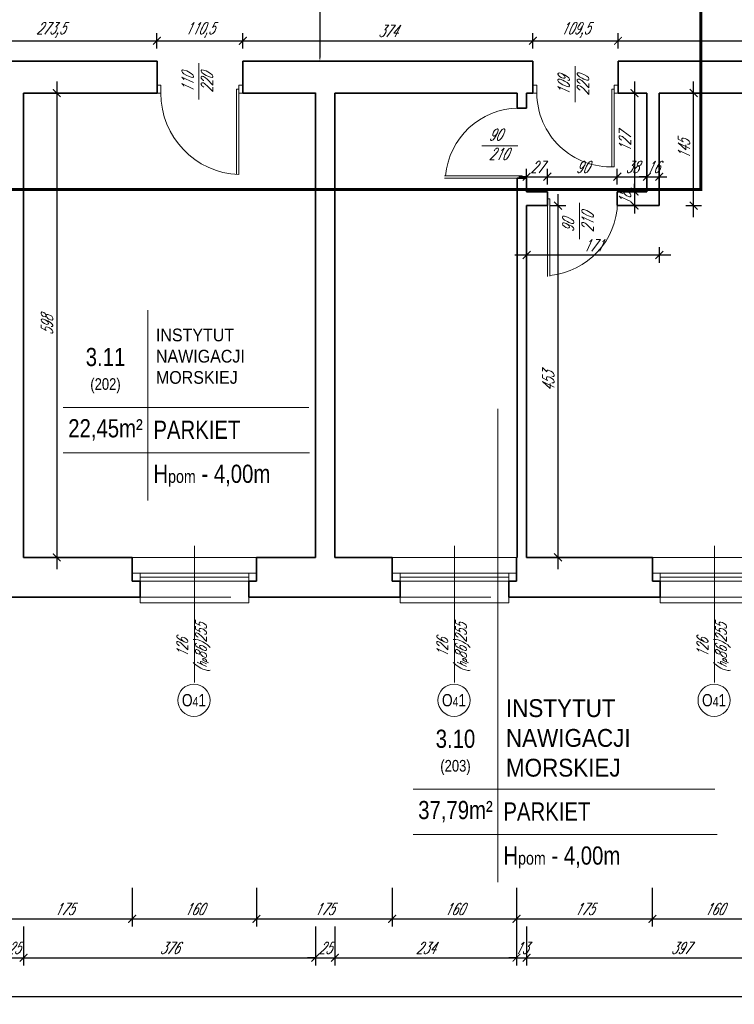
# Model space of a CAD drawing. Header units: millimetres. Extents: x 402 to 79005, y -7782 to 89952.
# Tile 57 of 256: x 25926 to 26847, y 13392 to 14660. Entities that reach past the tile are written whole.
import ezdxf

# ---------------------------------------------------------------- set-up
doc = ezdxf.new("R2010")
doc.units = ezdxf.units.MM
doc.header["$LTSCALE"] = 10
doc.linetypes.add('DASHED', pattern=[19.05, 12.7, -6.35])
doc.layers.get('0').update_dxf_attribs({"lineweight": 0})
doc.layers.get('Defpoints').update_dxf_attribs({"color": 253})
for name, color, linetype, lineweight in [('01 parter - ściany', 253, 'Continuous', 35), ('03-01_okna', 253, 'Continuous', 15), ('03_drzwi', 253, 'Continuous', 15), ('04-1_widok', 253, 'Continuous', 5), ('05-01_wymiary', 253, 'Continuous', 5), ('05-03_opis', 253, 'Continuous', 5), ('0_A_GRANICA OPRACOWANIA', 1, 'Continuous', 0), ('0_A_WYMIAROWANIE', 1, 'Continuous', 5)]:
    doc.layers.add(name, color=color, linetype=linetype, lineweight=lineweight)
doc.styles.add('ariel', font='ARIAL.TTF', dxfattribs={"width": 0.8})
doc.styles.add('ariel_wym', font='simplex.shx', dxfattribs={"width": 0.65, "oblique": 25})
doc.styles.add('SIMPLEXD', font='simplex.shx', dxfattribs={"width": 0.6})
doc.dimstyles.new('1-100', dxfattribs={"dimtxt": 16, "dimasz": 5, "dimexe": 0, "dimexo": 0, "dimgap": 5, "dimtad": 1, "dimdec": 1, "dimtxsty": 'SIMPLEXD', "dimcen": 5, "dimclrt": 256, "dimadec": 0, "dimazin": 0, "dimtfac": 1, "dimtdec": 0, "dimtix": 1, "dimtmove": 1, "dimatfit": 3, "dimldrblk": 'LP', "dimfxl": 0, "dimarcsym": 0})
doc.dimstyles.new('ariel 50', dxfattribs={"dimtxt": 15, "dimasz": 10, "dimexe": 10, "dimexo": 0, "dimgap": 5, "dimtad": 1, "dimdec": 1, "dimrnd": 0.5, "dimtxsty": 'ariel_wym', "dimblk": 'ARCHTICK', "dimcen": 2.5, "dimdle": 15, "dimazin": 0, "dimtfac": 1, "dimtdec": 1, "dimtix": 1, "dimtmove": 0, "dimatfit": 3, "dimldrblk": 'DOT', "dimfxl": 0, "dimarcsym": 0})
doc.dimstyles.new('ariel 50 wnętrze', dxfattribs={"dimtxt": 15, "dimasz": 10, "dimexe": 10, "dimexo": 0, "dimgap": 5, "dimtad": 1, "dimdec": 1, "dimrnd": 0.5, "dimtxsty": 'ariel_wym', "dimblk": 'ARCHTICK', "dimcen": 2.5, "dimdle": 15, "dimazin": 0, "dimtfac": 1, "dimtdec": 1, "dimtix": 1, "dimtmove": 0, "dimatfit": 3, "dimldrblk": 'DOT', "dimfxl": 0, "dimarcsym": 0})

# ---------------------------------------------------------------- blocks, each defined once
blk = doc.blocks.new('_ArchTick')
at = {"color": 0, "linetype": 'ByBlock', "const_width": 0.15}
blk.add_lwpolyline([(-0.5, -0.5), (0.5, 0.5)], dxfattribs=at)
blk = doc.blocks.new('*D3103')
at = {"layer": '05-01_wymiary', "color": 0, "lineweight": -2}
for p, q in [((25896.2, 13541.9), (25896.2, 13491.9)), ((26071.2, 13541.9), (26071.2, 13491.9)), ((25881.2, 13501.9), (26086.2, 13501.9))]:
    blk.add_line(p, q, dxfattribs=at)
at = {"layer": 'Defpoints', "color": 0, "lineweight": 0}
for p in [(25896.2, 13967.4), (26071.2, 13967.4), (26071.2, 13501.9)]:
    blk.add_point(p, dxfattribs=at)
at = {"layer": '05-01_wymiary', "color": 0, "lineweight": -2, "xscale": 10, "yscale": 10, "zscale": 10, "rotation": 180}
blk.add_blockref('_ArchTick', (25896.2, 13501.9), dxfattribs=at)
at = {"layer": '05-01_wymiary', "color": 0, "lineweight": -2, "xscale": 10, "yscale": 10, "zscale": 10}
blk.add_blockref('_ArchTick', (26071.2, 13501.9), dxfattribs=at)
at = {"layer": '05-01_wymiary', "color": 0, "insert": (25983.7, 13514.4), "char_height": 15, "attachment_point": 5, "style": 'ariel_wym'}
blk.add_mtext('175', dxfattribs=at)
blk = doc.blocks.new('_Dot')
at = {"color": 0, "linetype": 'ByBlock', "lineweight": -2}
blk.add_line((-0.5, 0), (-1, 0), dxfattribs=at)
at = {"color": 0, "linetype": 'ByBlock', "const_width": 0.5}
blk.add_lwpolyline([(-0.25, 0, 1), (0.25, 0, 1)], format="xyb", close=True, dxfattribs=at)
blk = doc.blocks.new('*D3104')
at = {"layer": '05-01_wymiary', "color": 0, "lineweight": -2}
for p, q in [((26071.2, 13541.9), (26071.2, 13491.9)), ((26231.2, 13541.9), (26231.2, 13491.9)), ((26056.2, 13501.9), (26246.2, 13501.9))]:
    blk.add_line(p, q, dxfattribs=at)
at = {"layer": 'Defpoints', "color": 0, "lineweight": 0}
for p in [(26071.2, 13967.4), (26231.2, 13967.4), (26231.2, 13501.9)]:
    blk.add_point(p, dxfattribs=at)
at = {"layer": '05-01_wymiary', "color": 0, "lineweight": -2, "xscale": 10, "yscale": 10, "zscale": 10, "rotation": 180}
blk.add_blockref('_ArchTick', (26071.2, 13501.9), dxfattribs=at)
at = {"layer": '05-01_wymiary', "color": 0, "lineweight": -2, "xscale": 10, "yscale": 10, "zscale": 10}
blk.add_blockref('_ArchTick', (26231.2, 13501.9), dxfattribs=at)
at = {"layer": '05-01_wymiary', "color": 0, "insert": (26151.2, 13514.4), "char_height": 15, "attachment_point": 5, "style": 'ariel_wym'}
blk.add_mtext('160', dxfattribs=at)
blk = doc.blocks.new('*D3105')
at = {"layer": '05-01_wymiary', "color": 0, "lineweight": -2}
for p, q in [((26231.2, 13541.9), (26231.2, 13491.9)), ((26406.2, 13541.9), (26406.2, 13491.9)), ((26216.2, 13501.9), (26421.2, 13501.9))]:
    blk.add_line(p, q, dxfattribs=at)
at = {"layer": 'Defpoints', "color": 0, "lineweight": 0}
for p in [(26231.2, 13967.4), (26406.2, 13967.4), (26406.2, 13501.9)]:
    blk.add_point(p, dxfattribs=at)
at = {"layer": '05-01_wymiary', "color": 0, "lineweight": -2, "xscale": 10, "yscale": 10, "zscale": 10, "rotation": 180}
blk.add_blockref('_ArchTick', (26231.2, 13501.9), dxfattribs=at)
at = {"layer": '05-01_wymiary', "color": 0, "lineweight": -2, "xscale": 10, "yscale": 10, "zscale": 10}
blk.add_blockref('_ArchTick', (26406.2, 13501.9), dxfattribs=at)
at = {"layer": '05-01_wymiary', "color": 0, "insert": (26318.7, 13514.4), "char_height": 15, "attachment_point": 5, "style": 'ariel_wym'}
blk.add_mtext('175', dxfattribs=at)
blk = doc.blocks.new('*D3106')
at = {"layer": '05-01_wymiary', "color": 0, "lineweight": -2}
for p, q in [((26406.2, 13541.9), (26406.2, 13491.9)), ((26566.2, 13541.9), (26566.2, 13491.9)), ((26391.2, 13501.9), (26581.2, 13501.9))]:
    blk.add_line(p, q, dxfattribs=at)
at = {"layer": 'Defpoints', "color": 0, "lineweight": 0}
for p in [(26406.2, 13967.4), (26566.2, 13967.4), (26566.2, 13501.9)]:
    blk.add_point(p, dxfattribs=at)
at = {"layer": '05-01_wymiary', "color": 0, "lineweight": -2, "xscale": 10, "yscale": 10, "zscale": 10, "rotation": 180}
blk.add_blockref('_ArchTick', (26406.2, 13501.9), dxfattribs=at)
at = {"layer": '05-01_wymiary', "color": 0, "lineweight": -2, "xscale": 10, "yscale": 10, "zscale": 10}
blk.add_blockref('_ArchTick', (26566.2, 13501.9), dxfattribs=at)
at = {"layer": '05-01_wymiary', "color": 0, "insert": (26486.2, 13514.4), "char_height": 15, "attachment_point": 5, "style": 'ariel_wym'}
blk.add_mtext('160', dxfattribs=at)
blk = doc.blocks.new('*D3107')
at = {"layer": '05-01_wymiary', "color": 0, "lineweight": -2}
for p, q in [((26566.2, 13541.9), (26566.2, 13491.9)), ((26741.2, 13541.9), (26741.2, 13491.9)), ((26551.2, 13501.9), (26756.2, 13501.9))]:
    blk.add_line(p, q, dxfattribs=at)
at = {"layer": 'Defpoints', "color": 0, "lineweight": 0}
for p in [(26566.2, 13967.4), (26741.2, 13967.4), (26741.2, 13501.9)]:
    blk.add_point(p, dxfattribs=at)
at = {"layer": '05-01_wymiary', "color": 0, "lineweight": -2, "xscale": 10, "yscale": 10, "zscale": 10, "rotation": 180}
blk.add_blockref('_ArchTick', (26566.2, 13501.9), dxfattribs=at)
at = {"layer": '05-01_wymiary', "color": 0, "lineweight": -2, "xscale": 10, "yscale": 10, "zscale": 10}
blk.add_blockref('_ArchTick', (26741.2, 13501.9), dxfattribs=at)
at = {"layer": '05-01_wymiary', "color": 0, "insert": (26653.7, 13514.4), "char_height": 15, "attachment_point": 5, "style": 'ariel_wym'}
blk.add_mtext('175', dxfattribs=at)
blk = doc.blocks.new('*D3108')
at = {"layer": '05-01_wymiary', "color": 0, "lineweight": -2}
for p, q in [((26741.2, 13541.9), (26741.2, 13491.9)), ((26901.2, 13541.9), (26901.2, 13491.9)), ((26726.2, 13501.9), (26916.2, 13501.9))]:
    blk.add_line(p, q, dxfattribs=at)
at = {"layer": 'Defpoints', "color": 0, "lineweight": 0}
for p in [(26741.2, 13967.4), (26901.2, 13967.4), (26901.2, 13501.9)]:
    blk.add_point(p, dxfattribs=at)
at = {"layer": '05-01_wymiary', "color": 0, "lineweight": -2, "xscale": 10, "yscale": 10, "zscale": 10, "rotation": 180}
blk.add_blockref('_ArchTick', (26741.2, 13501.9), dxfattribs=at)
at = {"layer": '05-01_wymiary', "color": 0, "lineweight": -2, "xscale": 10, "yscale": 10, "zscale": 10}
blk.add_blockref('_ArchTick', (26901.2, 13501.9), dxfattribs=at)
at = {"layer": '05-01_wymiary', "color": 0, "insert": (26821.2, 13514.4), "char_height": 15, "attachment_point": 5, "style": 'ariel_wym'}
blk.add_mtext('160', dxfattribs=at)
blk = doc.blocks.new('*D3128')
at = {"layer": '05-01_wymiary', "color": 0, "lineweight": -2}
for p, q in [((25906.2, 13491.9), (25906.2, 13441.9)), ((25931.2, 13491.9), (25931.2, 13441.9)), ((25906.2, 13451.9), (25896.2, 13451.9)), ((25906.2, 13451.9), (25931.2, 13451.9)), ((25931.2, 13451.9), (25941.2, 13451.9))]:
    blk.add_line(p, q, dxfattribs=at)
at = {"layer": 'Defpoints', "color": 0, "lineweight": 0}
for p in [(25906.2, 13967.4), (25931.2, 13967.4), (25931.2, 13451.9)]:
    blk.add_point(p, dxfattribs=at)
at = {"layer": '05-01_wymiary', "color": 0, "lineweight": -2, "xscale": 10, "yscale": 10, "zscale": 10}
blk.add_blockref('_ArchTick', (25906.2, 13451.9), dxfattribs=at)
at = {"layer": '05-01_wymiary', "color": 0, "lineweight": -2, "xscale": 10, "yscale": 10, "zscale": 10, "rotation": 180}
blk.add_blockref('_ArchTick', (25931.2, 13451.9), dxfattribs=at)
at = {"layer": '05-01_wymiary', "color": 0, "insert": (25918.7, 13464.4), "char_height": 15, "attachment_point": 5, "style": 'ariel_wym'}
blk.add_mtext('25', dxfattribs=at)
blk = doc.blocks.new('*D3129')
at = {"layer": '05-01_wymiary', "color": 0, "lineweight": -2}
for p, q in [((25931.2, 13491.9), (25931.2, 13441.9)), ((26307.2, 13491.9), (26307.2, 13441.9)), ((25916.2, 13451.9), (26322.2, 13451.9))]:
    blk.add_line(p, q, dxfattribs=at)
at = {"layer": 'Defpoints', "color": 0, "lineweight": 0}
for p in [(25931.2, 13967.4), (26307.2, 13967.4), (26307.2, 13451.9)]:
    blk.add_point(p, dxfattribs=at)
at = {"layer": '05-01_wymiary', "color": 0, "lineweight": -2, "xscale": 10, "yscale": 10, "zscale": 10, "rotation": 180}
blk.add_blockref('_ArchTick', (25931.2, 13451.9), dxfattribs=at)
at = {"layer": '05-01_wymiary', "color": 0, "lineweight": -2, "xscale": 10, "yscale": 10, "zscale": 10}
blk.add_blockref('_ArchTick', (26307.2, 13451.9), dxfattribs=at)
at = {"layer": '05-01_wymiary', "color": 0, "insert": (26119.2, 13464.4), "char_height": 15, "attachment_point": 5, "style": 'ariel_wym'}
blk.add_mtext('376', dxfattribs=at)
blk = doc.blocks.new('*D3130')
at = {"layer": '05-01_wymiary', "color": 0, "lineweight": -2}
for p, q in [((26307.2, 13491.9), (26307.2, 13441.9)), ((26332.2, 13491.9), (26332.2, 13441.9)), ((26307.2, 13451.9), (26297.2, 13451.9)), ((26307.2, 13451.9), (26332.2, 13451.9)), ((26332.2, 13451.9), (26342.2, 13451.9))]:
    blk.add_line(p, q, dxfattribs=at)
at = {"layer": 'Defpoints', "color": 0, "lineweight": 0}
for p in [(26307.2, 13967.4), (26332.2, 13967.4), (26332.2, 13451.9)]:
    blk.add_point(p, dxfattribs=at)
at = {"layer": '05-01_wymiary', "color": 0, "lineweight": -2, "xscale": 10, "yscale": 10, "zscale": 10}
blk.add_blockref('_ArchTick', (26307.2, 13451.9), dxfattribs=at)
at = {"layer": '05-01_wymiary', "color": 0, "lineweight": -2, "xscale": 10, "yscale": 10, "zscale": 10, "rotation": 180}
blk.add_blockref('_ArchTick', (26332.2, 13451.9), dxfattribs=at)
at = {"layer": '05-01_wymiary', "color": 0, "insert": (26319.7, 13464.4), "char_height": 15, "attachment_point": 5, "style": 'ariel_wym'}
blk.add_mtext('25', dxfattribs=at)
blk = doc.blocks.new('*D3131')
at = {"layer": '05-01_wymiary', "color": 0, "lineweight": -2}
for p, q in [((26332.2, 13491.9), (26332.2, 13441.9)), ((26566.2, 13491.9), (26566.2, 13441.9)), ((26317.2, 13451.9), (26581.2, 13451.9))]:
    blk.add_line(p, q, dxfattribs=at)
at = {"layer": 'Defpoints', "color": 0, "lineweight": 0}
for p in [(26332.2, 13967.4), (26566.2, 13967.4), (26566.2, 13451.9)]:
    blk.add_point(p, dxfattribs=at)
at = {"layer": '05-01_wymiary', "color": 0, "lineweight": -2, "xscale": 10, "yscale": 10, "zscale": 10, "rotation": 180}
blk.add_blockref('_ArchTick', (26332.2, 13451.9), dxfattribs=at)
at = {"layer": '05-01_wymiary', "color": 0, "lineweight": -2, "xscale": 10, "yscale": 10, "zscale": 10}
blk.add_blockref('_ArchTick', (26566.2, 13451.9), dxfattribs=at)
at = {"layer": '05-01_wymiary', "color": 0, "insert": (26449.2, 13464.4), "char_height": 15, "attachment_point": 5, "style": 'ariel_wym'}
blk.add_mtext('234', dxfattribs=at)
blk = doc.blocks.new('*D3132')
at = {"layer": '05-01_wymiary', "color": 0, "lineweight": -2}
for p, q in [((26566.2, 13491.9), (26566.2, 13441.9)), ((26579.2, 13491.9), (26579.2, 13441.9)), ((26566.2, 13451.9), (26556.2, 13451.9)), ((26566.2, 13451.9), (26579.2, 13451.9)), ((26579.2, 13451.9), (26589.2, 13451.9))]:
    blk.add_line(p, q, dxfattribs=at)
at = {"layer": 'Defpoints', "color": 0, "lineweight": 0}
for p in [(26566.2, 13967.4), (26579.2, 13967.4), (26579.2, 13451.9)]:
    blk.add_point(p, dxfattribs=at)
at = {"layer": '05-01_wymiary', "color": 0, "lineweight": -2, "xscale": 10, "yscale": 10, "zscale": 10}
blk.add_blockref('_ArchTick', (26566.2, 13451.9), dxfattribs=at)
at = {"layer": '05-01_wymiary', "color": 0, "lineweight": -2, "xscale": 10, "yscale": 10, "zscale": 10, "rotation": 180}
blk.add_blockref('_ArchTick', (26579.2, 13451.9), dxfattribs=at)
at = {"layer": '05-01_wymiary', "color": 0, "insert": (26572.7, 13464.4), "char_height": 15, "attachment_point": 5, "style": 'ariel_wym'}
blk.add_mtext('13', dxfattribs=at)
blk = doc.blocks.new('*D3133')
at = {"layer": '05-01_wymiary', "color": 0, "lineweight": -2}
for p, q in [((26579.2, 13491.9), (26579.2, 13441.9)), ((26976.2, 13491.9), (26976.2, 13441.9)), ((26564.2, 13451.9), (26991.2, 13451.9))]:
    blk.add_line(p, q, dxfattribs=at)
at = {"layer": 'Defpoints', "color": 0, "lineweight": 0}
for p in [(26579.2, 13967.4), (26976.2, 13967.4), (26976.2, 13451.9)]:
    blk.add_point(p, dxfattribs=at)
at = {"layer": '05-01_wymiary', "color": 0, "lineweight": -2, "xscale": 10, "yscale": 10, "zscale": 10, "rotation": 180}
blk.add_blockref('_ArchTick', (26579.2, 13451.9), dxfattribs=at)
at = {"layer": '05-01_wymiary', "color": 0, "lineweight": -2, "xscale": 10, "yscale": 10, "zscale": 10}
blk.add_blockref('_ArchTick', (26976.2, 13451.9), dxfattribs=at)
at = {"layer": '05-01_wymiary', "color": 0, "insert": (26777.7, 13464.4), "char_height": 15, "attachment_point": 5, "style": 'ariel_wym'}
blk.add_mtext('397', dxfattribs=at)
blk = doc.blocks.new('*D3139')
at = {"layer": '05-01_wymiary', "color": 0, "lineweight": -2}
for p, q in [((22059.7, 13441.9), (22059.7, 13391.9)), ((27712.5, 13441.9), (27712.5, 13391.9)), ((22044.7, 13401.9), (27727.5, 13401.9))]:
    blk.add_line(p, q, dxfattribs=at)
at = {"layer": 'Defpoints', "color": 0, "lineweight": 0}
for p in [(22059.7, 13988.5), (27712.5, 13916.4), (27712.5, 13401.9)]:
    blk.add_point(p, dxfattribs=at)
at = {"layer": '05-01_wymiary', "color": 0, "lineweight": -2, "xscale": 10, "yscale": 10, "zscale": 10, "rotation": 180}
blk.add_blockref('_ArchTick', (22059.7, 13401.9), dxfattribs=at)
at = {"layer": '05-01_wymiary', "color": 0, "lineweight": -2, "xscale": 10, "yscale": 10, "zscale": 10}
blk.add_blockref('_ArchTick', (27712.5, 13401.9), dxfattribs=at)
at = {"layer": '05-01_wymiary', "color": 0, "insert": (24886.1, 13414.4), "char_height": 15, "attachment_point": 5, "style": 'ariel_wym'}
blk.add_mtext('5653', dxfattribs=at)
blk = doc.blocks.new('*D2665')
at = {"layer": '05-01_wymiary', "color": 0, "lineweight": -2}
for p, q in [((25829.5, 14622.7), (25829.5, 14642.7)), ((26103.1, 14622.7), (26103.1, 14642.7)), ((25814.5, 14632.7), (26118.1, 14632.7))]:
    blk.add_line(p, q, dxfattribs=at)
at = {"layer": 'Defpoints', "color": 0, "lineweight": 0}
for p in [(26103.1, 14632.7), (25829.5, 14606.4), (26103.1, 14606.4)]:
    blk.add_point(p, dxfattribs=at)
at = {"layer": '05-01_wymiary', "color": 0, "lineweight": -2, "xscale": 10, "yscale": 10, "zscale": 10, "rotation": 180}
blk.add_blockref('_ArchTick', (25829.5, 14632.7), dxfattribs=at)
at = {"layer": '05-01_wymiary', "color": 0, "lineweight": -2, "xscale": 10, "yscale": 10, "zscale": 10}
blk.add_blockref('_ArchTick', (26103.1, 14632.7), dxfattribs=at)
at = {"layer": '05-01_wymiary', "color": 0, "insert": (25966.3, 14646.6), "char_height": 15, "attachment_point": 5, "style": 'ariel_wym'}
blk.add_mtext('273,5', dxfattribs=at)
blk = doc.blocks.new('*D2666')
at = {"layer": '05-01_wymiary', "color": 0, "lineweight": -2}
for p, q in [((26103.1, 14622.7), (26103.1, 14642.7)), ((26213.6, 14622.7), (26213.6, 14642.7)), ((26088.1, 14632.7), (26228.6, 14632.7))]:
    blk.add_line(p, q, dxfattribs=at)
at = {"layer": 'Defpoints', "color": 0, "lineweight": 0}
for p in [(26213.6, 14632.7), (26103.1, 14606.4), (26213.6, 14606.4)]:
    blk.add_point(p, dxfattribs=at)
at = {"layer": '05-01_wymiary', "color": 0, "lineweight": -2, "xscale": 10, "yscale": 10, "zscale": 10, "rotation": 180}
blk.add_blockref('_ArchTick', (26103.1, 14632.7), dxfattribs=at)
at = {"layer": '05-01_wymiary', "color": 0, "lineweight": -2, "xscale": 10, "yscale": 10, "zscale": 10}
blk.add_blockref('_ArchTick', (26213.6, 14632.7), dxfattribs=at)
at = {"layer": '05-01_wymiary', "color": 0, "insert": (26158.4, 14646.6), "char_height": 15, "attachment_point": 5, "style": 'ariel_wym'}
blk.add_mtext('110,5', dxfattribs=at)
blk = doc.blocks.new('*D2667')
at = {"layer": '05-01_wymiary', "color": 0, "lineweight": -2}
for p, q in [((26213.6, 14622.7), (26213.6, 14642.7)), ((26587.4, 14622.7), (26587.4, 14642.7)), ((26198.6, 14632.7), (26602.4, 14632.7))]:
    blk.add_line(p, q, dxfattribs=at)
at = {"layer": 'Defpoints', "color": 0, "lineweight": 0}
for p in [(26587.4, 14632.7), (26213.6, 14606.4), (26587.4, 14606.4)]:
    blk.add_point(p, dxfattribs=at)
at = {"layer": '05-01_wymiary', "color": 0, "lineweight": -2, "xscale": 10, "yscale": 10, "zscale": 10, "rotation": 180}
blk.add_blockref('_ArchTick', (26213.6, 14632.7), dxfattribs=at)
at = {"layer": '05-01_wymiary', "color": 0, "lineweight": -2, "xscale": 10, "yscale": 10, "zscale": 10}
blk.add_blockref('_ArchTick', (26587.4, 14632.7), dxfattribs=at)
at = {"layer": '05-01_wymiary', "color": 0, "insert": (26400.5, 14645.2), "char_height": 15, "attachment_point": 5, "style": 'ariel_wym'}
blk.add_mtext('374', dxfattribs=at)
blk = doc.blocks.new('*D2668')
at = {"layer": '05-01_wymiary', "color": 0, "lineweight": -2}
for p, q in [((26587.4, 14622.7), (26587.4, 14642.7)), ((26697, 14622.7), (26697, 14642.7)), ((26572.4, 14632.7), (26712, 14632.7))]:
    blk.add_line(p, q, dxfattribs=at)
at = {"layer": 'Defpoints', "color": 0, "lineweight": 0}
for p in [(26697, 14632.7), (26587.4, 14606.4), (26697, 14606.4)]:
    blk.add_point(p, dxfattribs=at)
at = {"layer": '05-01_wymiary', "color": 0, "lineweight": -2, "xscale": 10, "yscale": 10, "zscale": 10, "rotation": 180}
blk.add_blockref('_ArchTick', (26587.4, 14632.7), dxfattribs=at)
at = {"layer": '05-01_wymiary', "color": 0, "lineweight": -2, "xscale": 10, "yscale": 10, "zscale": 10}
blk.add_blockref('_ArchTick', (26697, 14632.7), dxfattribs=at)
at = {"layer": '05-01_wymiary', "color": 0, "insert": (26642.2, 14646.6), "char_height": 15, "attachment_point": 5, "style": 'ariel_wym'}
blk.add_mtext('109,5', dxfattribs=at)
blk = doc.blocks.new('*D2669')
at = {"layer": '05-01_wymiary', "color": 0, "lineweight": -2}
for p, q in [((26697, 14622.7), (26697, 14642.7)), ((27405.2, 14622.7), (27405.2, 14642.7)), ((26682, 14632.7), (27420.2, 14632.7))]:
    blk.add_line(p, q, dxfattribs=at)
at = {"layer": 'Defpoints', "color": 0, "lineweight": 0}
for p in [(27405.2, 14632.7), (27405.2, 14616.4), (26697, 14606.4)]:
    blk.add_point(p, dxfattribs=at)
at = {"layer": '05-01_wymiary', "color": 0, "lineweight": -2, "xscale": 10, "yscale": 10, "zscale": 10, "rotation": 180}
blk.add_blockref('_ArchTick', (26697, 14632.7), dxfattribs=at)
at = {"layer": '05-01_wymiary', "color": 0, "lineweight": -2, "xscale": 10, "yscale": 10, "zscale": 10}
blk.add_blockref('_ArchTick', (27405.2, 14632.7), dxfattribs=at)
at = {"layer": '05-01_wymiary', "color": 0, "insert": (27051.1, 14645.2), "char_height": 15, "attachment_point": 5, "style": 'ariel_wym'}
blk.add_mtext('708', dxfattribs=at)
blk = doc.blocks.new('*D2680')
at = {"layer": '05-01_wymiary', "color": 0, "lineweight": -2}
for p, q in [((25973.9, 14580.4), (25973.9, 13952.4)), ((25963.9, 14565.4), (25983.9, 14565.4)), ((25963.9, 13967.4), (25983.9, 13967.4))]:
    blk.add_line(p, q, dxfattribs=at)
at = {"layer": 'Defpoints', "color": 0, "lineweight": 0}
for p in [(25931.2, 14565.4), (25931.2, 13967.4), (25973.9, 13967.4)]:
    blk.add_point(p, dxfattribs=at)
at = {"layer": '05-01_wymiary', "color": 0, "lineweight": -2, "xscale": 10, "yscale": 10, "zscale": 10}
for p, rotation in [((25973.9, 14565.4), 90), ((25973.9, 13967.4), 270)]:
    blk.add_blockref('_ArchTick', p, dxfattribs=dict(at, rotation=rotation))
at = {"layer": '05-01_wymiary', "color": 0, "insert": (25961.4, 14266.4), "char_height": 15, "attachment_point": 5, "rotation": 90, "style": 'ariel_wym'}
blk.add_mtext('598', dxfattribs=at)
blk = doc.blocks.new('*D2681')
at = {"layer": '05-01_wymiary', "color": 0, "lineweight": -2}
for p, q in [((26619.7, 13952.4), (26619.7, 14435.4)), ((26609.7, 14420.4), (26629.7, 14420.4)), ((26609.7, 13967.4), (26629.7, 13967.4))]:
    blk.add_line(p, q, dxfattribs=at)
at = {"layer": 'Defpoints', "color": 0, "lineweight": 0}
for p in [(26579.2, 14420.4), (26619.7, 14420.4), (26579.2, 13967.4)]:
    blk.add_point(p, dxfattribs=at)
at = {"layer": '05-01_wymiary', "color": 0, "lineweight": -2, "xscale": 10, "yscale": 10, "zscale": 10}
for p, rotation in [((26619.7, 14420.4), 90), ((26619.7, 13967.4), 270)]:
    blk.add_blockref('_ArchTick', p, dxfattribs=dict(at, rotation=rotation))
at = {"layer": '05-01_wymiary', "color": 0, "insert": (26607.2, 14193.9), "char_height": 15, "attachment_point": 5, "rotation": 90, "style": 'ariel_wym'}
blk.add_mtext('453', dxfattribs=at)
blk = doc.blocks.new('*D2682')
at = {"layer": '05-01_wymiary', "color": 0, "lineweight": -2}
for p, q in [((26579.2, 14457.7), (26569.2, 14457.7)), ((26579.2, 14447.7), (26579.2, 14467.7)), ((26579.2, 14457.7), (26606.1, 14457.7)), ((26606.1, 14447.7), (26606.1, 14467.7)), ((26606.1, 14457.7), (26616.1, 14457.7))]:
    blk.add_line(p, q, dxfattribs=at)
at = {"layer": 'Defpoints', "color": 0, "lineweight": 0}
for p in [(26606.1, 14457.7), (26579.2, 14420.4), (26606.1, 14420.4)]:
    blk.add_point(p, dxfattribs=at)
at = {"layer": '05-01_wymiary', "color": 0, "lineweight": -2, "xscale": 10, "yscale": 10, "zscale": 10}
blk.add_blockref('_ArchTick', (26579.2, 14457.7), dxfattribs=at)
at = {"layer": '05-01_wymiary', "color": 0, "lineweight": -2, "xscale": 10, "yscale": 10, "zscale": 10, "rotation": 180}
blk.add_blockref('_ArchTick', (26606.1, 14457.7), dxfattribs=at)
at = {"layer": '05-01_wymiary', "color": 0, "insert": (26592.6, 14470.2), "char_height": 15, "attachment_point": 5, "style": 'ariel_wym'}
blk.add_mtext('27', dxfattribs=at)
blk = doc.blocks.new('*D2683')
at = {"layer": '05-01_wymiary', "color": 0, "lineweight": -2}
for p, q in [((26591.1, 14457.7), (26711.1, 14457.7)), ((26606.1, 14447.7), (26606.1, 14467.7)), ((26696.1, 14447.7), (26696.1, 14467.7))]:
    blk.add_line(p, q, dxfattribs=at)
at = {"layer": 'Defpoints', "color": 0, "lineweight": 0}
for p in [(26696.1, 14457.7), (26696.1, 14438.4), (26606.1, 14420.4)]:
    blk.add_point(p, dxfattribs=at)
at = {"layer": '05-01_wymiary', "color": 0, "lineweight": -2, "xscale": 10, "yscale": 10, "zscale": 10, "rotation": 180}
blk.add_blockref('_ArchTick', (26606.1, 14457.7), dxfattribs=at)
at = {"layer": '05-01_wymiary', "color": 0, "lineweight": -2, "xscale": 10, "yscale": 10, "zscale": 10}
blk.add_blockref('_ArchTick', (26696.1, 14457.7), dxfattribs=at)
at = {"layer": '05-01_wymiary', "color": 0, "insert": (26651.1, 14470.2), "char_height": 15, "attachment_point": 5, "style": 'ariel_wym'}
blk.add_mtext('90', dxfattribs=at)
blk = doc.blocks.new('*D2684')
at = {"layer": '05-01_wymiary', "color": 0, "lineweight": -2}
for p, q in [((26681.1, 14457.7), (26749.2, 14457.7)), ((26696.1, 14447.7), (26696.1, 14467.7)), ((26734.2, 14447.7), (26734.2, 14467.7))]:
    blk.add_line(p, q, dxfattribs=at)
at = {"layer": 'Defpoints', "color": 0, "lineweight": 0}
for p in [(26734.2, 14457.7), (26696.1, 14438.4), (26734.2, 14438.4)]:
    blk.add_point(p, dxfattribs=at)
at = {"layer": '05-01_wymiary', "color": 0, "lineweight": -2, "xscale": 10, "yscale": 10, "zscale": 10, "rotation": 180}
blk.add_blockref('_ArchTick', (26696.1, 14457.7), dxfattribs=at)
at = {"layer": '05-01_wymiary', "color": 0, "lineweight": -2, "xscale": 10, "yscale": 10, "zscale": 10}
blk.add_blockref('_ArchTick', (26734.2, 14457.7), dxfattribs=at)
at = {"layer": '05-01_wymiary', "color": 0, "insert": (26715.1, 14470.2), "char_height": 15, "attachment_point": 5, "style": 'ariel_wym'}
blk.add_mtext('38', dxfattribs=at)
blk = doc.blocks.new('*D2685')
at = {"layer": '05-01_wymiary', "color": 0, "lineweight": -2}
for p, q in [((26734.2, 14457.7), (26724.2, 14457.7)), ((26734.2, 14447.7), (26734.2, 14467.7)), ((26734.2, 14457.7), (26750.1, 14457.7)), ((26750.1, 14447.7), (26750.1, 14467.7)), ((26750.1, 14457.7), (26760.1, 14457.7))]:
    blk.add_line(p, q, dxfattribs=at)
at = {"layer": 'Defpoints', "color": 0, "lineweight": 0}
for p in [(26750.1, 14457.7), (26734.2, 14438.4), (26750.1, 14420.4)]:
    blk.add_point(p, dxfattribs=at)
at = {"layer": '05-01_wymiary', "color": 0, "lineweight": -2, "xscale": 10, "yscale": 10, "zscale": 10}
blk.add_blockref('_ArchTick', (26734.2, 14457.7), dxfattribs=at)
at = {"layer": '05-01_wymiary', "color": 0, "lineweight": -2, "xscale": 10, "yscale": 10, "zscale": 10, "rotation": 180}
blk.add_blockref('_ArchTick', (26750.1, 14457.7), dxfattribs=at)
at = {"layer": '05-01_wymiary', "color": 0, "insert": (26742.1, 14470.2), "char_height": 15, "attachment_point": 5, "style": 'ariel_wym'}
blk.add_mtext('16', dxfattribs=at)
blk = doc.blocks.new('*D2686')
at = {"layer": '05-01_wymiary', "color": 0, "lineweight": -2}
for p, q in [((26718.3, 14580.4), (26718.3, 14423.4)), ((26728.3, 14565.4), (26708.3, 14565.4)), ((26728.3, 14438.4), (26708.3, 14438.4))]:
    blk.add_line(p, q, dxfattribs=at)
at = {"layer": 'Defpoints', "color": 0, "lineweight": 0}
for p in [(26734.2, 14565.4), (26718.3, 14438.4), (26734.2, 14438.4)]:
    blk.add_point(p, dxfattribs=at)
at = {"layer": '05-01_wymiary', "color": 0, "lineweight": -2, "xscale": 10, "yscale": 10, "zscale": 10}
for p, rotation in [((26718.3, 14565.4), 90), ((26718.3, 14438.4), 270)]:
    blk.add_blockref('_ArchTick', p, dxfattribs=dict(at, rotation=rotation))
at = {"layer": '05-01_wymiary', "color": 0, "insert": (26705.8, 14501.9), "char_height": 15, "attachment_point": 5, "rotation": 90, "style": 'ariel_wym'}
blk.add_mtext('127', dxfattribs=at)
blk = doc.blocks.new('*D2687')
at = {"layer": '05-01_wymiary', "color": 0, "lineweight": -2}
for p, q in [((26718.3, 14438.4), (26718.3, 14448.4)), ((26728.3, 14438.4), (26708.3, 14438.4)), ((26718.3, 14438.4), (26718.3, 14420.4)), ((26728.3, 14420.4), (26708.3, 14420.4)), ((26718.3, 14420.4), (26718.3, 14410.4))]:
    blk.add_line(p, q, dxfattribs=at)
at = {"layer": 'Defpoints', "color": 0, "lineweight": 0}
for p in [(26734.2, 14438.4), (26718.3, 14420.4), (26750.1, 14420.4)]:
    blk.add_point(p, dxfattribs=at)
at = {"layer": '05-01_wymiary', "color": 0, "lineweight": -2, "xscale": 10, "yscale": 10, "zscale": 10}
for p, rotation in [((26718.3, 14438.4), 270), ((26718.3, 14420.4), 90)]:
    blk.add_blockref('_ArchTick', p, dxfattribs=dict(at, rotation=rotation))
at = {"layer": '05-01_wymiary', "color": 0, "insert": (26705.8, 14429.4), "char_height": 15, "attachment_point": 5, "rotation": 90, "style": 'ariel_wym'}
blk.add_mtext('18', dxfattribs=at)
blk = doc.blocks.new('*D2688')
at = {"layer": '05-01_wymiary', "color": 0, "lineweight": -2}
for p, q in [((26564.2, 14356.9), (26765.1, 14356.9)), ((26579.2, 14366.9), (26579.2, 14346.9)), ((26750.1, 14366.9), (26750.1, 14346.9))]:
    blk.add_line(p, q, dxfattribs=at)
at = {"layer": 'Defpoints', "color": 0, "lineweight": 0}
for p in [(26579.2, 14420.4), (26750.1, 14420.4), (26750.1, 14356.9)]:
    blk.add_point(p, dxfattribs=at)
at = {"layer": '05-01_wymiary', "color": 0, "lineweight": -2, "xscale": 10, "yscale": 10, "zscale": 10, "rotation": 180}
blk.add_blockref('_ArchTick', (26579.2, 14356.9), dxfattribs=at)
at = {"layer": '05-01_wymiary', "color": 0, "lineweight": -2, "xscale": 10, "yscale": 10, "zscale": 10}
blk.add_blockref('_ArchTick', (26750.1, 14356.9), dxfattribs=at)
at = {"layer": '05-01_wymiary', "color": 0, "insert": (26664.6, 14369.4), "char_height": 15, "attachment_point": 5, "style": 'ariel_wym'}
blk.add_mtext('171', dxfattribs=at)
blk = doc.blocks.new('*D2689')
at = {"layer": '05-01_wymiary', "color": 0, "lineweight": -2}
for p, q in [((26794.4, 14405.4), (26794.4, 14580.4)), ((26784.4, 14565.4), (26804.4, 14565.4)), ((26784.4, 14420.4), (26804.4, 14420.4))]:
    blk.add_line(p, q, dxfattribs=at)
at = {"layer": 'Defpoints', "color": 0, "lineweight": 0}
for p in [(26750.1, 14565.4), (26794.4, 14565.4), (26750.1, 14420.4)]:
    blk.add_point(p, dxfattribs=at)
at = {"layer": '05-01_wymiary', "color": 0, "lineweight": -2, "xscale": 10, "yscale": 10, "zscale": 10}
for p, rotation in [((26794.4, 14565.4), 90), ((26794.4, 14420.4), 270)]:
    blk.add_blockref('_ArchTick', p, dxfattribs=dict(at, rotation=rotation))
at = {"layer": '05-01_wymiary', "color": 0, "insert": (26781.9, 14492.9), "char_height": 15, "attachment_point": 5, "rotation": 90, "style": 'ariel_wym'}
blk.add_mtext('145', dxfattribs=at)
blk = doc.blocks.new('*D3779')
at = {"layer": '0_A_WYMIAROWANIE', "color": 0, "lineweight": -2}
for p, q in [((26308.8, 14853.4), (26313, 14853.4)), ((26313, 14848.4), (26313, 14611.4)), ((26308.8, 14606.4), (26313, 14606.4))]:
    blk.add_line(p, q, dxfattribs=at)
at = {"layer": '0_A_WYMIAROWANIE', "color": 0, "lineweight": 9}
for points in [[(26313.8, 14848.4), (26312.1, 14848.4), (26313, 14853.4)], [(26312.1, 14611.4), (26313.8, 14611.4), (26313, 14606.4)]]:
    blk.add_solid(points, dxfattribs=at)
at = {"layer": 'Defpoints', "color": 0, "lineweight": 9}
for p in [(26308.8, 14853.4), (26308.8, 14606.4), (26313, 14606.4)]:
    blk.add_point(p, dxfattribs=at)
at = {"layer": '0_A_WYMIAROWANIE', "insert": (26300, 14729.9), "char_height": 16, "attachment_point": 5, "rotation": 90, "style": 'SIMPLEXD'}
blk.add_mtext('247', dxfattribs=at)
blk = doc.blocks.new('LP')
for p, q in [((0, 0), (-1, 0)), ((0, 1), (0, 0)), ((0, -1), (0, 0)), ((0, 0), (1, 0))]:
    blk.add_line(p, q)
at = {"const_width": 0.2}
blk.add_lwpolyline([(0.71, 0.71), (-0.71, -0.71)], dxfattribs=at)

msp = doc.modelspace()

# ---------------------------------------------------------------- linework, layer by layer
at = {"layer": '01 parter - ściany'}
for p, q in [((26103.13, 14606.4), (25829.53, 14606.4)), ((26103.13, 14606.4), (26103.13, 14565.4)), ((26587.43, 14606.4), (26213.63, 14606.4)), ((26213.63, 14606.4), (26213.63, 14565.4)), ((26587.43, 14606.4), (26587.43, 14565.4)), ((27405.23, 14606.4), (26697.03, 14606.4)), ((26697.03, 14606.4), (26697.03, 14565.4)), ((26103.13, 14565.4), (25931.23, 14565.4)), ((25931.23, 13967.4), (25931.23, 14565.4)), ((26307.23, 14565.4), (26213.63, 14565.4)), ((26307.23, 13967.4), (26307.23, 14565.72)), ((26567.23, 14565.4), (26332.23, 14565.4)), ((26332.23, 13967.4), (26332.23, 14565.4)), ((26567.23, 14546.11), (26567.23, 14565.4)), ((26587.43, 14565.4), (26579.23, 14565.4)), ((26579.23, 14546.11), (26579.23, 14565.4)), ((26734.23, 14565.4), (26697.03, 14565.4)), ((26697.03, 14565.4), (26727.03, 14565.4)), ((26734.23, 14565.4), (26734.23, 14438.4)), ((26976.23, 14565.4), (26750.06, 14565.4)), ((26750.06, 14565.4), (26750.06, 14420.4)), ((26567.23, 14546.11), (26579.23, 14546.11)), ((26567.23, 13967.4), (26567.23, 14455.9)), ((26567.23, 14455.9), (26579.23, 14455.9)), ((26579.23, 14438.4), (26579.23, 14455.9)), ((26606.06, 14438.4), (26579.23, 14438.4)), ((26606.06, 14420.4), (26606.06, 14438.4)), ((26734.23, 14438.4), (26696.06, 14438.4)), ((26696.06, 14420.4), (26696.06, 14438.4)), ((26579.23, 13967.4), (26579.23, 14420.4)), ((26606.06, 14420.4), (26579.23, 14420.4)), ((26750.06, 14420.4), (26696.06, 14420.4)), ((25931.23, 13967.4), (26071.23, 13967.4)), ((26071.23, 13967.4), (26071.23, 13936.9)), ((26231.23, 13967.4), (26307.23, 13967.4)), ((26231.23, 13967.4), (26231.23, 13936.9)), ((26332.23, 13967.4), (26406.23, 13967.4)), ((26406.23, 13967.4), (26406.23, 13936.9)), ((26566.23, 13967.4), (26567.23, 13967.4)), ((26566.23, 13967.4), (26566.23, 13936.9)), ((26579.23, 13967.4), (26741.23, 13967.4)), ((26741.23, 13967.4), (26741.23, 13936.9)), ((26071.23, 13936.9), (26081.23, 13936.9)), ((26081.23, 13936.9), (26081.23, 13916.4)), ((26231.23, 13936.9), (26221.23, 13936.9)), ((26221.23, 13936.9), (26221.23, 13916.4)), ((26406.23, 13936.9), (26416.23, 13936.9)), ((26416.23, 13936.9), (26416.23, 13916.4)), ((26566.23, 13936.9), (26556.23, 13936.9)), ((26556.23, 13936.9), (26556.23, 13916.4)), ((26741.23, 13936.9), (26751.23, 13936.9)), ((26751.23, 13936.9), (26751.23, 13916.4)), ((25896.23, 13916.4), (26071.23, 13916.4)), ((26081.23, 13916.4), (26071.23, 13916.4)), ((26221.23, 13916.4), (26231.23, 13916.4)), ((26231.23, 13916.4), (26406.23, 13916.4)), ((26416.23, 13916.4), (26406.23, 13916.4)), ((26556.23, 13916.4), (26566.23, 13916.4)), ((26566.23, 13916.4), (26741.23, 13916.4)), ((26751.23, 13916.4), (26741.23, 13916.4))]:
    msp.add_line(p, q, dxfattribs=at)
at = {"layer": '03-01_okna', "linetype": 'Continuous', "lineweight": 0}
for p, q in [((26071.23, 13946.9), (26231.23, 13946.9)), ((26071.23, 13936.9), (26231.23, 13936.9)), ((26081.23, 13946.9), (26081.23, 13936.9)), ((26081.23, 13941.9), (26221.23, 13941.9)), ((26221.23, 13946.9), (26221.23, 13936.9)), ((26406.23, 13946.9), (26566.23, 13946.9)), ((26406.23, 13936.9), (26566.23, 13936.9)), ((26416.23, 13946.9), (26416.23, 13936.9)), ((26416.23, 13941.9), (26556.23, 13941.9)), ((26556.23, 13946.9), (26556.23, 13936.9)), ((26741.23, 13946.9), (26901.23, 13946.9)), ((26741.23, 13936.9), (26901.23, 13936.9)), ((26751.23, 13946.9), (26751.23, 13936.9)), ((26751.23, 13941.9), (26891.23, 13941.9))]:
    msp.add_line(p, q, dxfattribs=at)
at = {"layer": '03-01_okna', "linetype": 'DASHED'}
for p, q in [((26071.23, 13916.4), (26231.23, 13916.4)), ((26406.23, 13916.4), (26566.23, 13916.4)), ((26741.23, 13916.4), (26901.23, 13916.4))]:
    msp.add_line(p, q, dxfattribs=at)
at = {"layer": '03-01_okna', "linetype": 'Continuous', "lineweight": 0}
for points in [[(26221.23, 13916.4), (26221.23, 13908.77), (26081.23, 13908.77), (26081.23, 13916.4)], [(26556.23, 13916.4), (26556.23, 13908.77), (26416.23, 13908.77), (26416.23, 13916.4)], [(26891.23, 13916.4), (26891.23, 13908.77), (26751.23, 13908.77), (26751.23, 13916.4)]]:
    msp.add_lwpolyline(points, dxfattribs=at)
at = {"layer": '03_drzwi'}
for p, q in [((26157.16, 14557.1), (26157.16, 14603.74)), ((26641.63, 14553.49), (26641.63, 14600.14)), ((26108.13, 14575.4), (26103.13, 14575.4)), ((26108.13, 14565.4), (26108.13, 14575.4)), ((26205.53, 14570.4), (26205.57, 14460.73)), ((26205.53, 14570.4), (26208.53, 14570.4)), ((26213.53, 14575.4), (26208.53, 14575.4)), ((26208.53, 14575.4), (26208.53, 14565.4)), ((26208.53, 14570.4), (26208.53, 14460.4)), ((26592.43, 14575.4), (26587.43, 14575.4)), ((26592.43, 14565.4), (26592.43, 14575.4)), ((26688.93, 14570.4), (26688.96, 14470.32)), ((26688.93, 14570.4), (26691.93, 14570.4)), ((26696.93, 14575.4), (26691.93, 14575.4)), ((26691.93, 14575.4), (26691.93, 14565.4)), ((26691.93, 14570.4), (26691.93, 14470.4)), ((26103.13, 14565.4), (26108.13, 14565.4)), ((26208.53, 14565.4), (26213.53, 14565.4)), ((26587.43, 14565.4), (26592.43, 14565.4)), ((26691.93, 14565.4), (26696.93, 14565.4)), ((26521.48, 14497.26), (26568.13, 14497.26)), ((26573.62, 14455.9), (26473.54, 14455.94)), ((26573.62, 14458.9), (26473.62, 14458.9)), ((26573.62, 14458.9), (26573.62, 14455.9)), ((26606.06, 14429.4), (26606.1, 14329.32)), ((26606.06, 14429.4), (26609.06, 14429.4)), ((26609.06, 14429.4), (26609.06, 14329.4)), ((26647.42, 14377.27), (26647.42, 14423.92))]:
    msp.add_line(p, q, dxfattribs=at)
for centre, radius, start, end in [((26212.52, 14564.72), 104.39, 179.62448, 267.80963), ((26687.85, 14565.74), 95.42, 180.20055, 272.45019), ((26570.28, 14450.3), 95.86, 90.99513, 174.85305), ((26600.46, 14426.07), 95.86, 275.14695, 359.00487)]:
    msp.add_arc(centre, radius, start, end, dxfattribs=at)
at = {"layer": '04-1_widok'}
for p, q in [((26231.23, 13967.4), (26071.23, 13967.4)), ((26566.23, 13967.4), (26406.23, 13967.4)), ((26901.23, 13967.4), (26741.23, 13967.4))]:
    msp.add_line(p, q, dxfattribs=at)
at = {"layer": '05-03_opis'}
for p, q in [((26091.21, 14285.73), (26091.21, 14040.67)), ((25982.3, 14160.44), (26298.72, 14160.44)), ((26542.08, 14158.67), (26542.08, 13549.03)), ((25982.3, 14102.08), (26299.78, 14102.08)), ((26433.16, 13668.79), (26821.74, 13668.79)), ((26433.16, 13610.44), (26824.89, 13610.44))]:
    msp.add_line(p, q, dxfattribs=at)
at = {"layer": '05-03_opis', "lineweight": 0}
for p, q in [((26151.23, 13982.1), (26151.23, 13806.09)), ((26486.23, 13982.1), (26486.23, 13806.09)), ((26821.23, 13982.1), (26821.23, 13806.09))]:
    msp.add_line(p, q, dxfattribs=at)
for centre in [(26150.73, 13783.4), (26485.73, 13783.4), (26820.73, 13783.4)]:
    msp.add_circle(centre, 20.69, dxfattribs=at)
at = {"layer": '0_A_GRANICA OPRACOWANIA', "color": 1, "linetype": 'DASHED', "const_width": 4}
msp.add_lwpolyline([(25790.69, 15835.23), (26803.78, 15835.23), (26803.78, 14441.31), (25790.69, 14441.31)], close=True, dxfattribs=at)

# ---------------------------------------------------------------- texts
at = {"layer": '03_drzwi', "char_height": 15, "width": 160.5905, "attachment_point": 7, "rotation": 90, "style": 'ariel_wym'}
for s, insert in [('110\\P220', (26175.04, 14566.03)), ('109\\P220', (26659.51, 14562.43)), ('90\\P210', (26665.29, 14386.21))]:
    msp.add_mtext(s, dxfattribs=dict(at, insert=insert))
at = {"layer": '03_drzwi', "insert": (26530.42, 14479.38), "char_height": 15, "width": 160.5905, "attachment_point": 7, "style": 'ariel_wym'}
msp.add_mtext('90\\P210', dxfattribs=at)
at = {"layer": '05-03_opis', "style": 'ariel'}
for s, insert, char_height, width, attachment_point in [('\\W0.9;{\\fArial|b0|i0|c238|p34;INSTYTUT \\PNAWIGACJI \\PMORSKIEJ}', (26101.72, 14226.42), 16.3964, 249.6463, 4), ('{\\fArial|b0|i0|c238|p34;3.11\\P\\H0.6404x;(202)}', (26036.76, 14207.94), 23.4234, 108.9126, 5), ('{\\fArial|b0|i0|c238|p34;22,45m²}', (26036.76, 14131.54), 23.4234, 108.9126, 5), (' PARKIET', (26091.21, 14131.81), 23.423, 322.789, 4), ('{\\fArial|b0|i0|c238|p34; H\\H0.7x;pom\\H1.429x; - 4,00m}', (26091.21, 14072.63), 23.4234, 322.789, 4), ('\\W0.9;{\\fArial|b0|i0|c238|p34;INSTYTUT \\PNAWIGACJI \\PMORSKIEJ}', (26552.58, 13734.77), 23, 249.6463, 4), ('{\\fArial|b0|i0|c238|p34;3.10\\P\\H0.6404x;(203)}', (26487.62, 13716.3), 23.4234, 108.9126, 5), ('{\\fArial|b0|i0|c238|p34;37,79m²}', (26487.62, 13639.89), 23.4234, 108.9126, 5), (' PARKIET', (26542.08, 13640.17), 23.423, 322.789, 4), ('{\\fArial|b0|i0|c238|p34; H\\H0.7x;pom\\H1.429x; - 4,00m}', (26542.08, 13580.98), 23.4234, 322.789, 4)]:
    msp.add_mtext(s, dxfattribs=dict(at, insert=insert, char_height=char_height, width=width, attachment_point=attachment_point))
at = {"layer": '05-03_opis', "lineweight": 0, "char_height": 14.4, "width": 62.6613, "attachment_point": 5, "rotation": 90, "style": 'ariel_wym'}
for insert in [(26150.15, 13850.97), (26485.15, 13850.97), (26820.15, 13850.97)]:
    msp.add_mtext('126\\P({\\H0.8333x;h\\H0.6x;p}86)255', dxfattribs=dict(at, insert=insert))
at = {"layer": '05-03_opis', "lineweight": 0, "char_height": 15.84, "width": 75.1935, "attachment_point": 5, "style": 'ariel'}
for insert in [(26150.73, 13783.4), (26485.73, 13783.4), (26820.73, 13783.4)]:
    msp.add_mtext('O{\\H0.7576x;4}1', dxfattribs=dict(at, insert=insert))

# ---------------------------------------------------------------- dimensions: what is measured, and where the dimension line sits
at = {"layer": '05-01_wymiary'}
for base, p1, p2, picture, middle in [((26103.13, 14632.66), (25829.53, 14606.4), (26103.13, 14606.4), '*D2665', (25966.33, 14646.59)), ((26213.63, 14632.66), (26103.13, 14606.4), (26213.63, 14606.4), '*D2666', (26158.38, 14646.59)), ((26587.43, 14632.66), (26213.63, 14606.4), (26587.43, 14606.4), '*D2667', (26400.53, 14645.16)), ((26697.03, 14632.66), (26587.43, 14606.4), (26697.03, 14606.4), '*D2668', (26642.23, 14646.59)), ((27405.23, 14632.66), (26697.03, 14606.4), (27405.23, 14616.4), '*D2669', (27051.13, 14645.16)), ((26696.06, 14457.7), (26606.06, 14420.4), (26696.06, 14438.4), '*D2683', (26651.06, 14470.2)), ((26734.23, 14457.7), (26696.06, 14438.4), (26734.23, 14438.4), '*D2684', (26715.14, 14470.2)), ((26750.06, 14457.7), (26734.23, 14438.4), (26750.06, 14420.4), '*D2685', (26742.14, 14470.2))]:
    dim = msp.add_linear_dim(base=base, p1=p1, p2=p2, dimstyle='ariel 50 wnętrze', override={"dimtmove": 1}, dxfattribs=at)
    dim.commit()
    dim.dimension.update_dxf_attribs({"geometry": picture, "text_midpoint": middle})
for base, p1, p2, picture, middle in [((25973.9, 13967.4), (25931.23, 14565.4), (25931.23, 13967.4), '*D2680', (25961.4, 14266.4)), ((26718.26, 14438.4), (26734.23, 14565.4), (26734.23, 14438.4), '*D2686', (26705.76, 14501.9)), ((26794.41, 14565.4), (26750.06, 14420.4), (26750.06, 14565.4), '*D2689', (26781.91, 14492.9)), ((26619.65, 14420.4), (26579.23, 13967.4), (26579.23, 14420.4), '*D2681', (26607.15, 14193.9))]:
    dim = msp.add_linear_dim(base=base, p1=p1, p2=p2, angle=90, dimstyle='ariel 50 wnętrze', dxfattribs=at)
    dim.commit()
    dim.dimension.update_dxf_attribs({"geometry": picture, "text_midpoint": middle})
for base, p1, p2, dimstyle, picture, middle in [((26606.06, 14457.7), (26579.23, 14420.4), (26606.06, 14420.4), 'ariel 50 wnętrze', '*D2682', (26592.64, 14470.2)), ((26750.06, 14356.89), (26579.23, 14420.4), (26750.06, 14420.4), 'ariel 50 wnętrze', '*D2688', (26664.64, 14369.39)), ((27712.5, 13401.86), (22059.72, 13988.48), (27712.5, 13916.4), 'ariel 50', '*D3139', (24886.11, 13414.36)), ((26071.23, 13501.86), (25896.23, 13967.4), (26071.23, 13967.4), 'ariel 50', '*D3103', (25983.73, 13514.36)), ((25931.23, 13451.86), (25906.23, 13967.4), (25931.23, 13967.4), 'ariel 50', '*D3128', (25918.73, 13464.36)), ((26307.23, 13451.86), (25931.23, 13967.4), (26307.23, 13967.4), 'ariel 50', '*D3129', (26119.23, 13464.36)), ((26231.23, 13501.86), (26071.23, 13967.4), (26231.23, 13967.4), 'ariel 50', '*D3104', (26151.23, 13514.36)), ((26406.23, 13501.86), (26231.23, 13967.4), (26406.23, 13967.4), 'ariel 50', '*D3105', (26318.73, 13514.36)), ((26332.23, 13451.86), (26307.23, 13967.4), (26332.23, 13967.4), 'ariel 50', '*D3130', (26319.73, 13464.36)), ((26566.23, 13451.86), (26332.23, 13967.4), (26566.23, 13967.4), 'ariel 50', '*D3131', (26449.23, 13464.36)), ((26566.23, 13501.86), (26406.23, 13967.4), (26566.23, 13967.4), 'ariel 50', '*D3106', (26486.23, 13514.36)), ((26741.23, 13501.86), (26566.23, 13967.4), (26741.23, 13967.4), 'ariel 50', '*D3107', (26653.73, 13514.36)), ((26579.23, 13451.86), (26566.23, 13967.4), (26579.23, 13967.4), 'ariel 50', '*D3132', (26572.73, 13464.36)), ((26976.23, 13451.86), (26579.23, 13967.4), (26976.23, 13967.4), 'ariel 50', '*D3133', (26777.73, 13464.36)), ((26901.23, 13501.86), (26741.23, 13967.4), (26901.23, 13967.4), 'ariel 50', '*D3108', (26821.23, 13514.36))]:
    dim = msp.add_linear_dim(base=base, p1=p1, p2=p2, dimstyle=dimstyle, dxfattribs=at)
    dim.commit()
    dim.dimension.update_dxf_attribs({"geometry": picture, "text_midpoint": middle})
dim = msp.add_linear_dim(base=(26718.26, 14420.4), p1=(26734.23, 14438.4), p2=(26750.06, 14420.4), angle=90, dimstyle='ariel 50 wnętrze', override={"dimtmove": 1}, dxfattribs=at)
dim.commit()
dim.dimension.update_dxf_attribs({"geometry": '*D2687', "text_midpoint": (26705.76, 14429.4)})
at = {"layer": '0_A_WYMIAROWANIE', "color": 1}
dim = msp.add_linear_dim(base=(26312.98, 14606.4), p1=(26308.77, 14853.4), p2=(26308.77, 14606.4), angle=90, dimstyle='1-100', dxfattribs=at)
dim.commit()
dim.dimension.update_dxf_attribs({"geometry": '*D3779', "text_midpoint": (26299.98, 14729.9)})

doc.saveas('drawing.dxf')
